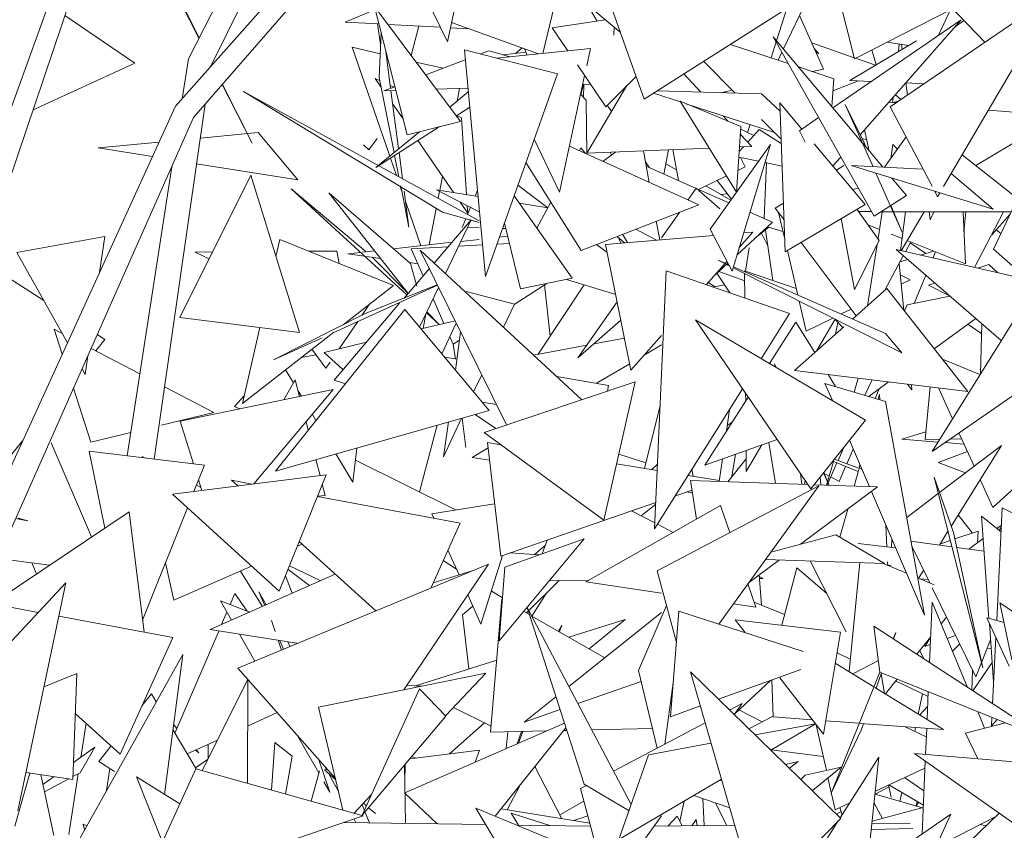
# Model space of a CAD drawing. Header units: metres. Extents: x -14.5 to 19.7, y -19.1 to 4.
# Tile 188 of 218: x 18.194 to 18.398, y 3.067 to 3.235. Entities that reach past the tile are written whole.
import ezdxf

# ---------------------------------------------------------------- set-up
doc = ezdxf.new("R2010")
doc.units = ezdxf.units.M
doc.layers.add('G-IMPT', color=7, linetype='Continuous', lineweight=5)
doc.layers.add('L-PLNT', color=7, linetype='Continuous', lineweight=5, true_color=0x005900)

# ---------------------------------------------------------------- blocks, each defined once
blk = doc.blocks.new('ÁRVORES ORNAMENTAIS - Pequeno e Médio Porte - Ipê-roxo-2976198-A')
at = {"layer": 'G-IMPT', "color": 253, "true_color": 0xaaaaaa}
for p, q in [((7.75439, 3.22695), (7.78973, 3.29621)), ((7.759, 3.22544), (7.79098, 3.28971)), ((7.71222, 3.20187), (7.73864, 3.27484)), ((7.75173, 3.21713), (7.80397, 3.27605)), ((7.75546, 3.21477), (7.80751, 3.27467)), ((7.71707, 3.20128), (7.74168, 3.27403)), ((7.80806, 3.23049), (7.81435, 3.26023)), ((7.79452, 3.25818), (7.80806, 3.23049)), ((7.91942, 3.2304), (7.90007, 3.25055)), ((7.74718, 3.25006), (7.75458, 3.23503)), ((7.74718, 3.25006), (7.75661, 3.2313)), ((7.82698, 3.24672), (7.84387, 3.2325)), ((7.89242, 3.22697), (7.88714, 3.24778)), ((7.87768, 3.229), (7.88518, 3.24467)), ((7.83137, 3.24269), (7.82784, 3.22808)), ((7.84028, 3.24257), (7.84883, 3.21861)), ((7.8998, 3.21703), (7.93437, 3.24059)), ((7.91088, 3.20049), (7.93437, 3.24059)), ((7.83907, 3.23478), (7.83695, 3.23833)), ((7.7433, 3.22608), (7.72879, 3.23591)), ((7.79308, 3.23716), (7.78683, 3.23456)), ((7.79292, 3.23776), (7.81079, 3.21397)), ((7.79292, 3.23776), (7.79968, 3.21119)), ((7.87892, 3.23772), (7.84883, 3.21861)), ((7.87838, 3.23738), (7.87625, 3.2307)), ((7.88101, 3.23595), (7.88597, 3.22481)), ((7.89242, 3.22697), (7.91229, 3.23711)), ((7.91251, 3.23759), (7.90984, 3.23184)), ((7.75458, 3.23503), (7.75654, 3.23117)), ((7.79384, 3.23418), (7.78683, 3.23456)), ((7.79356, 3.23419), (7.7942, 3.22994)), ((7.8066, 3.23348), (7.79569, 3.23407)), ((7.80891, 3.23448), (7.82693, 3.22798)), ((7.84084, 3.23505), (7.82979, 3.23336)), ((7.88793, 3.2168), (7.91452, 3.23505)), ((7.89358, 3.21117), (7.91452, 3.23505)), ((7.91508, 3.23492), (7.91317, 3.23351)), ((7.79388, 3.22311), (7.79431, 3.23232)), ((7.80214, 3.23372), (7.80053, 3.22763)), ((7.8126, 3.23315), (7.80867, 3.23336)), ((7.83302, 3.22861), (7.82979, 3.23336)), ((7.84254, 3.23188), (7.84262, 3.23355)), ((7.87868, 3.22597), (7.86669, 3.22995)), ((7.87617, 3.23044), (7.87512, 3.22715)), ((7.89407, 3.20949), (7.87557, 3.23152)), ((7.89645, 3.19436), (7.87557, 3.23152)), ((7.89237, 3.22716), (7.88353, 3.23029)), ((7.90524, 3.23067), (7.89147, 3.22246)), ((7.89916, 3.23041), (7.90362, 3.22971)), ((7.90167, 3.23001), (7.90149, 3.22844)), ((7.90226, 3.2289), (7.90214, 3.22994)), ((7.79411, 3.22801), (7.78828, 3.22936)), ((7.78828, 3.22936), (7.79609, 3.2068)), ((7.79529, 3.22844), (7.79629, 3.22084)), ((7.81157, 3.22883), (7.81593, 3.18187)), ((7.81157, 3.22883), (7.83087, 3.22382)), ((7.81665, 3.22862), (7.81492, 3.22796)), ((7.8197, 3.22778), (7.81665, 3.22862)), ((7.81825, 3.22709), (7.83768, 3.22909)), ((7.82434, 3.22833), (7.81956, 3.22776)), ((7.82097, 3.22737), (7.81956, 3.22776)), ((7.82355, 3.2292), (7.82217, 3.22808)), ((7.82459, 3.22774), (7.82405, 3.22902)), ((7.83691, 3.22551), (7.83768, 3.22909)), ((7.87657, 3.22667), (7.87736, 3.22833)), ((7.88502, 3.22797), (7.8841, 3.22901)), ((7.88502, 3.22797), (7.88429, 3.22857)), ((7.89603, 3.22881), (7.89693, 3.22572)), ((7.7433, 3.22608), (7.72219, 3.21641)), ((7.75312, 3.21869), (7.75439, 3.22695)), ((7.80715, 3.22499), (7.80154, 3.22629)), ((7.81176, 3.22675), (7.80355, 3.22361)), ((7.86114, 3.22643), (7.86771, 3.21983)), ((7.89675, 3.22561), (7.89263, 3.22707)), ((7.81593, 3.18187), (7.83087, 3.22382)), ((7.84088, 3.21703), (7.83501, 3.22567)), ((7.85705, 3.22383), (7.86059, 3.22005)), ((7.88815, 3.22283), (7.88082, 3.22526)), ((7.88373, 3.2243), (7.88597, 3.22481)), ((7.76145, 3.22166), (7.76759, 3.20945)), ((7.79401, 3.22246), (7.79305, 3.2229)), ((7.79428, 3.22112), (7.79305, 3.2229)), ((7.79388, 3.22311), (7.79699, 3.20753)), ((7.83128, 3.19933), (7.83648, 3.22351)), ((7.83627, 3.22165), (7.83572, 3.21954)), ((7.83771, 3.2217), (7.83608, 3.22165)), ((7.83623, 3.21901), (7.83632, 3.22166)), ((7.84088, 3.21703), (7.84715, 3.22331)), ((7.88815, 3.22283), (7.88768, 3.2171)), ((7.88794, 3.22033), (7.89324, 3.22239)), ((7.89591, 3.22227), (7.89147, 3.22246)), ((7.9068, 3.22179), (7.90304, 3.22196)), ((7.90336, 3.21945), (7.90307, 3.22196)), ((7.7614, 3.22161), (7.76759, 3.20945)), ((7.81463, 3.19339), (7.76579, 3.22015)), ((7.79841, 3.20039), (7.76579, 3.22015)), ((7.79714, 3.22117), (7.79489, 3.22031)), ((7.79734, 3.22039), (7.79489, 3.22031)), ((7.79698, 3.22111), (7.79621, 3.22145)), ((7.79636, 3.22036), (7.79794, 3.20831)), ((7.81231, 3.22088), (7.80576, 3.22066)), ((7.81238, 3.22009), (7.80855, 3.21696)), ((7.81058, 3.22082), (7.81007, 3.2182)), ((7.83564, 3.21962), (7.83682, 3.21838)), ((7.84525, 3.22141), (7.83695, 3.20742)), ((7.85075, 3.21983), (7.85634, 3.21801)), ((7.87314, 3.21967), (7.85153, 3.22032)), ((7.86473, 3.21992), (7.86708, 3.22046)), ((7.87314, 3.21967), (7.877, 3.21612)), ((7.79885, 3.21448), (7.79673, 3.21756)), ((7.83693, 3.20719), (7.83682, 3.21838)), ((7.86795, 3.19931), (7.85626, 3.21814)), ((7.86882, 3.21292), (7.85626, 3.21814)), ((7.85743, 3.21765), (7.87584, 3.21166)), ((7.87694, 3.21786), (7.88152, 3.21239)), ((7.87694, 3.21786), (7.87804, 3.18694)), ((7.89953, 3.21796), (7.901, 3.21784)), ((7.90039, 3.21893), (7.90027, 3.2179)), ((7.90055, 3.21787), (7.90159, 3.21825)), ((7.90089, 3.21951), (7.90199, 3.21852)), ((7.7068, 3.11884), (7.75173, 3.21713)), ((7.7473, 3.14398), (7.75786, 3.21754)), ((7.81268, 3.21692), (7.80991, 3.21515)), ((7.84117, 3.21732), (7.84205, 3.21602)), ((7.89049, 3.21751), (7.89625, 3.2046)), ((7.89049, 3.21751), (7.89439, 3.20952)), ((7.90847, 3.20058), (7.8998, 3.21703)), ((7.92015, 3.21631), (7.93481, 3.21513)), ((7.71095, 3.11453), (7.75546, 3.21477)), ((7.81079, 3.21397), (7.79968, 3.21119)), ((7.811, 3.2147), (7.80995, 3.21518)), ((7.811, 3.2147), (7.81202, 3.19879)), ((7.86519, 3.21513), (7.86624, 3.21399)), ((7.87313, 3.21438), (7.87721, 3.21028)), ((7.88103, 3.21206), (7.88498, 3.21477)), ((7.91755, 3.20485), (7.93481, 3.21513)), ((7.76885, 3.21169), (7.75686, 3.21053)), ((7.76885, 3.21169), (7.77704, 3.20184)), ((7.80632, 3.21285), (7.79321, 3.20444)), ((7.80227, 3.21183), (7.79321, 3.20444)), ((7.86796, 3.19931), (7.86882, 3.21292)), ((7.87152, 3.21106), (7.86879, 3.21238)), ((7.87025, 3.21167), (7.87078, 3.21331)), ((7.87027, 3.20969), (7.87265, 3.2123)), ((7.87724, 3.20942), (7.87265, 3.2123)), ((7.88103, 3.21206), (7.88218, 3.20971)), ((7.89546, 3.20783), (7.8945, 3.21222)), ((7.74834, 3.20971), (7.73566, 3.20849)), ((7.79349, 3.21041), (7.79174, 3.20811)), ((7.80936, 3.19921), (7.80192, 3.21002)), ((7.82605, 3.21028), (7.83128, 3.19933)), ((7.86872, 3.21134), (7.87111, 3.20879)), ((7.89495, 3.21016), (7.89395, 3.21042)), ((7.89474, 3.20869), (7.89439, 3.20952)), ((7.89864, 3.20448), (7.90309, 3.21079)), ((7.74695, 3.20668), (7.73566, 3.20849)), ((7.79067, 3.20911), (7.79174, 3.20811)), ((7.79804, 3.20754), (7.79876, 3.20209)), ((7.83332, 3.20883), (7.86013, 3.19668)), ((7.83538, 3.20789), (7.83572, 3.20851)), ((7.83665, 3.20732), (7.83572, 3.20851)), ((7.86228, 3.20843), (7.83695, 3.20742)), ((7.84297, 3.20766), (7.84024, 3.20569)), ((7.84204, 3.20699), (7.84178, 3.20761)), ((7.84987, 3.20132), (7.84868, 3.20789)), ((7.85291, 3.20306), (7.85383, 3.20809)), ((7.85597, 3.2017), (7.85475, 3.20813)), ((7.86249, 3.19165), (7.875, 3.20917)), ((7.875, 3.20917), (7.86704, 3.18296)), ((7.86849, 3.20773), (7.86939, 3.20872)), ((7.87111, 3.20879), (7.86855, 3.20869)), ((7.88407, 3.20936), (7.89461, 3.19678)), ((7.89827, 3.2045), (7.89418, 3.20937)), ((7.90037, 3.20922), (7.89991, 3.20627)), ((7.90037, 3.20922), (7.90129, 3.20824)), ((7.79624, 3.20638), (7.79748, 3.20279)), ((7.79711, 3.20694), (7.79799, 3.20251)), ((7.83577, 3.18726), (7.82433, 3.20546)), ((7.84909, 3.20561), (7.84993, 3.20438)), ((7.87253, 3.20571), (7.86842, 3.20658)), ((7.86978, 3.20458), (7.86875, 3.20651)), ((7.8737, 3.19386), (7.87414, 3.20537)), ((7.87741, 3.20468), (7.87386, 3.20543)), ((7.88794, 3.20474), (7.88957, 3.2066)), ((7.92617, 3.19798), (7.91475, 3.20708)), ((7.74171, 3.14466), (7.75095, 3.2046)), ((7.77704, 3.20184), (7.75609, 3.20521)), ((7.84926, 3.20467), (7.85959, 3.2001)), ((7.85554, 3.20396), (7.85331, 3.20521)), ((7.86978, 3.20458), (7.86824, 3.20383)), ((7.89022, 3.20487), (7.88865, 3.20389)), ((7.89174, 3.20483), (7.90663, 3.20407)), ((7.89174, 3.20483), (7.92112, 3.19581)), ((7.7526, 3.17337), (7.76731, 3.20284)), ((7.77737, 3.17021), (7.76731, 3.20284)), ((7.80703, 3.2026), (7.80646, 3.19968)), ((7.86586, 3.20267), (7.86011, 3.19987)), ((7.86691, 3.19784), (7.86395, 3.20174)), ((7.89685, 3.20325), (7.90231, 3.19101)), ((7.90319, 3.19864), (7.90016, 3.20224)), ((7.91244, 3.20315), (7.92112, 3.19581)), ((7.79119, 3.18697), (7.77569, 3.20001)), ((7.79964, 3.17802), (7.77569, 3.20001)), ((7.80037, 3.18455), (7.78347, 3.1992)), ((7.78347, 3.1992), (7.79992, 3.17834)), ((7.79829, 3.20047), (7.79855, 3.19969)), ((7.79837, 3.20062), (7.80008, 3.19204)), ((7.80704, 3.19516), (7.7986, 3.20028)), ((7.7991, 3.19954), (7.80008, 3.19204)), ((7.81463, 3.19525), (7.80578, 3.19979)), ((7.8144, 3.19841), (7.80578, 3.19979)), ((7.80642, 3.19946), (7.80614, 3.19804)), ((7.81377, 3.19851), (7.81427, 3.19974)), ((7.82266, 3.20076), (7.82887, 3.19606)), ((7.8579, 3.19768), (7.85962, 3.20015)), ((7.86452, 3.19584), (7.85962, 3.20015)), ((7.85977, 3.20002), (7.86638, 3.1971)), ((7.8668, 3.19769), (7.86159, 3.2006)), ((7.89322, 3.20012), (7.892, 3.19989)), ((7.90963, 3.19836), (7.90903, 3.19952)), ((7.90963, 3.19836), (7.91012, 3.19918)), ((7.92121, 3.18753), (7.92719, 3.20013)), ((7.7994, 3.19726), (7.80253, 3.18821)), ((7.81227, 3.19499), (7.8107, 3.19727)), ((7.82187, 3.19855), (7.83391, 3.18147)), ((7.82657, 3.19188), (7.82951, 3.19722)), ((7.86605, 3.19897), (7.8647, 3.19886)), ((7.90319, 3.19864), (7.89645, 3.19436)), ((7.80573, 3.19596), (7.80426, 3.1884)), ((7.81463, 3.19305), (7.80704, 3.19516)), ((7.81217, 3.19651), (7.81227, 3.19499)), ((7.81221, 3.19471), (7.81281, 3.19618)), ((7.82883, 3.1961), (7.82294, 3.19704)), ((7.83577, 3.18726), (7.86013, 3.19668)), ((7.85242, 3.18982), (7.85612, 3.19512)), ((7.87075, 3.19517), (7.87544, 3.1931)), ((7.87768, 3.19704), (7.876, 3.196)), ((7.8778, 3.1936), (7.876, 3.196)), ((7.87665, 3.19513), (7.87794, 3.18961)), ((7.89461, 3.19678), (7.87804, 3.18694)), ((7.8929, 3.19577), (7.89751, 3.18929)), ((7.89325, 3.19528), (7.89594, 3.19528)), ((7.89817, 3.19527), (7.89728, 3.18962)), ((7.89789, 3.19527), (7.92486, 3.19522)), ((7.90231, 3.19101), (7.90001, 3.19638)), ((7.90197, 3.18719), (7.90294, 3.19527)), ((7.90206, 3.18717), (7.90687, 3.19526)), ((7.90788, 3.19526), (7.90808, 3.19357)), ((7.90884, 3.19525), (7.90808, 3.19357)), ((7.9149, 3.19524), (7.91538, 3.18446)), ((7.91548, 3.19524), (7.91508, 3.19108)), ((7.9173, 3.18369), (7.92329, 3.19523)), ((7.80529, 3.18463), (7.81296, 3.1936)), ((7.80762, 3.18248), (7.81296, 3.1936)), ((7.81109, 3.19198), (7.81185, 3.19382)), ((7.85205, 3.18941), (7.85134, 3.19328)), ((7.86806, 3.18633), (7.87544, 3.1931)), ((7.88967, 3.19385), (7.8924, 3.17914)), ((7.92084, 3.1905), (7.92463, 3.19474)), ((7.81218, 3.19196), (7.81463, 3.19191)), ((7.81947, 3.19182), (7.82012, 3.1918)), ((7.81985, 3.19289), (7.82322, 3.17926)), ((7.84709, 3.19163), (7.85135, 3.18936)), ((7.86249, 3.19165), (7.86704, 3.18296)), ((7.86852, 3.18786), (7.87132, 3.19103)), ((7.87132, 3.19103), (7.86944, 3.19087)), ((7.87464, 3.19204), (7.87257, 3.19038)), ((7.87395, 3.19148), (7.87545, 3.181)), ((7.87437, 3.19212), (7.87757, 3.19119)), ((7.89521, 3.19253), (7.89759, 3.19158)), ((7.92275, 3.19078), (7.92173, 3.1915)), ((7.71886, 3.1868), (7.73704, 3.19014)), ((7.73704, 3.19014), (7.73599, 3.18269)), ((7.7733, 3.18953), (7.7725, 3.18601)), ((7.7733, 3.18953), (7.7969, 3.17997)), ((7.81463, 3.18954), (7.81081, 3.18912)), ((7.82052, 3.19018), (7.81882, 3.19)), ((7.86317, 3.19035), (7.8408, 3.18847)), ((7.84477, 3.1888), (7.8432, 3.19013)), ((7.84397, 3.18874), (7.84347, 3.1899)), ((7.84435, 3.19058), (7.8454, 3.18886)), ((7.87315, 3.19085), (7.87439, 3.18836)), ((7.89751, 3.18929), (7.8924, 3.17914)), ((7.90003, 3.1906), (7.90227, 3.1897)), ((7.90298, 3.18696), (7.90406, 3.18899)), ((7.90332, 3.18928), (7.91538, 3.18446)), ((7.78514, 3.18712), (7.77937, 3.18707)), ((7.7856, 3.18455), (7.78514, 3.18712)), ((7.79296, 3.18717), (7.79044, 3.18689)), ((7.80896, 3.18892), (7.79686, 3.18759)), ((7.80053, 3.18759), (7.80817, 3.188)), ((7.80053, 3.18759), (7.80301, 3.18196)), ((7.83593, 3.1563), (7.80243, 3.18727)), ((7.80243, 3.18727), (7.8203, 3.15107)), ((7.81033, 3.18812), (7.81533, 3.18839)), ((7.81831, 3.18855), (7.82089, 3.18869)), ((7.83891, 3.18847), (7.84115, 3.18678)), ((7.84609, 3.16246), (7.8408, 3.18847)), ((7.8706, 3.18779), (7.86985, 3.18291)), ((7.8785, 3.18722), (7.88066, 3.178)), ((7.89277, 3.1737), (7.88134, 3.1889)), ((7.89709, 3.18846), (7.89509, 3.17577)), ((7.92282, 3.16858), (7.90101, 3.18741)), ((7.90101, 3.18741), (7.92643, 3.1816)), ((7.90397, 3.18883), (7.90721, 3.18659)), ((7.90611, 3.18625), (7.9088, 3.18709)), ((7.90866, 3.18566), (7.90918, 3.18694)), ((7.92693, 3.18243), (7.92121, 3.18753)), ((7.71886, 3.1868), (7.72932, 3.16811)), ((7.75936, 3.18692), (7.75577, 3.18689)), ((7.75867, 3.18553), (7.75577, 3.18689)), ((7.79002, 3.18684), (7.78744, 3.18656)), ((7.79087, 3.18606), (7.78744, 3.18656)), ((7.79421, 3.18558), (7.7913, 3.186)), ((7.79249, 3.18583), (7.79981, 3.17848)), ((7.86168, 3.18012), (7.86598, 3.18498)), ((7.86646, 3.18406), (7.86416, 3.18522)), ((7.86636, 3.18426), (7.86416, 3.18522)), ((7.89872, 3.17898), (7.90252, 3.18611)), ((7.90188, 3.18491), (7.90337, 3.18538)), ((7.93358, 3.18585), (7.90849, 3.14558)), ((7.72443, 3.17685), (7.71253, 3.18445)), ((7.8019, 3.18447), (7.80018, 3.18472)), ((7.80037, 3.18455), (7.8017, 3.17985)), ((7.80157, 3.18028), (7.80431, 3.18348)), ((7.85337, 3.183), (7.85099, 3.12953)), ((7.85337, 3.183), (7.87895, 3.17414)), ((7.86339, 3.18205), (7.86618, 3.1846)), ((7.86432, 3.1829), (7.86966, 3.18093)), ((7.90223, 3.166), (7.86725, 3.18366)), ((7.89884, 3.17003), (7.8673, 3.18385)), ((7.88035, 3.17933), (7.86964, 3.18298)), ((7.90163, 3.18445), (7.90262, 3.17489)), ((7.92023, 3.18434), (7.91794, 3.18354)), ((7.92023, 3.18434), (7.92208, 3.18259)), ((7.83391, 3.18147), (7.82322, 3.17926)), ((7.8327, 3.18122), (7.84292, 3.17808)), ((7.8639, 3.18251), (7.86658, 3.17842)), ((7.86965, 3.18161), (7.86955, 3.18096)), ((7.86969, 3.17735), (7.86964, 3.18246)), ((7.90392, 3.18114), (7.90186, 3.18221)), ((7.90392, 3.18114), (7.90207, 3.18022)), ((7.90478, 3.17624), (7.90718, 3.18209)), ((7.78435, 3.17018), (7.80599, 3.18007)), ((7.7969, 3.17997), (7.78646, 3.17183)), ((7.79104, 3.17414), (7.80596, 3.18013)), ((7.79909, 3.17737), (7.80149, 3.18019)), ((7.80228, 3.17137), (7.80623, 3.17958)), ((7.82188, 3.17601), (7.82863, 3.18038)), ((7.8364, 3.18008), (7.82686, 3.16575)), ((7.82818, 3.18009), (7.82935, 3.16948)), ((7.86345, 3.17973), (7.86214, 3.18063)), ((7.86549, 3.18008), (7.86302, 3.17965)), ((7.89911, 3.17933), (7.89201, 3.17303)), ((7.91592, 3.15803), (7.89911, 3.17933)), ((7.90907, 3.18046), (7.90777, 3.18001)), ((7.91208, 3.17786), (7.90777, 3.18001)), ((7.80509, 3.17722), (7.80733, 3.17212)), ((7.81191, 3.17871), (7.82192, 3.1761)), ((7.88095, 3.17675), (7.88241, 3.1705)), ((7.90335, 3.17594), (7.91215, 3.17779)), ((7.79924, 3.17502), (7.77244, 3.14152)), ((7.78455, 3.16037), (7.79815, 3.17628)), ((7.79033, 3.17378), (7.79187, 3.17605)), ((7.79924, 3.17502), (7.81668, 3.15408)), ((7.82192, 3.1761), (7.8197, 3.17131)), ((7.8351, 3.16498), (7.84321, 3.17661)), ((7.89172, 3.1751), (7.88963, 3.17407)), ((7.90335, 3.17594), (7.90277, 3.17469)), ((7.7526, 3.17337), (7.77737, 3.17021)), ((7.77202, 3.16454), (7.79104, 3.17414)), ((7.80261, 3.17097), (7.80963, 3.17268)), ((7.80359, 3.1741), (7.80306, 3.17108)), ((7.80632, 3.17187), (7.80369, 3.1743)), ((7.80378, 3.17449), (7.80637, 3.17189)), ((7.84399, 3.17279), (7.8351, 3.16498)), ((7.88334, 3.13783), (7.85943, 3.17285)), ((7.89466, 3.15208), (7.85943, 3.17285)), ((7.87895, 3.17414), (7.87309, 3.1648)), ((7.88792, 3.17323), (7.88241, 3.1705)), ((7.88842, 3.17298), (7.88461, 3.16647)), ((7.89002, 3.17127), (7.88838, 3.17291)), ((7.91755, 3.17314), (7.90894, 3.16687)), ((7.72657, 3.17092), (7.72825, 3.16575)), ((7.72657, 3.17092), (7.72824, 3.17005)), ((7.76916, 3.17126), (7.76559, 3.15554)), ((7.78561, 3.16683), (7.78948, 3.17252)), ((7.80689, 3.16584), (7.80988, 3.17217)), ((7.88026, 3.17238), (7.87479, 3.1638)), ((7.89022, 3.17144), (7.88, 3.16237)), ((7.88026, 3.17238), (7.88416, 3.16606)), ((7.88897, 3.17232), (7.88847, 3.16989)), ((7.94501, 3.17085), (7.90849, 3.14558)), ((7.91589, 3.17193), (7.91876, 3.16996)), ((7.91852, 3.16168), (7.91882, 3.17204)), ((7.73709, 3.16877), (7.73518, 3.16642)), ((7.73709, 3.16877), (7.73549, 3.16979)), ((7.78452, 3.17031), (7.76559, 3.15554)), ((7.77202, 3.16454), (7.78213, 3.16916)), ((7.80855, 3.16935), (7.80922, 3.16781)), ((7.80922, 3.16781), (7.81055, 3.16867)), ((7.81078, 3.17036), (7.80971, 3.16245)), ((7.84475, 3.16904), (7.83839, 3.16787)), ((7.84609, 3.16246), (7.85242, 3.16963)), ((7.90223, 3.166), (7.89884, 3.17003)), ((7.73422, 3.16693), (7.74432, 3.16165)), ((7.78287, 3.16281), (7.77997, 3.16676)), ((7.78249, 3.16607), (7.79125, 3.16821)), ((7.80971, 3.16473), (7.80926, 3.16781)), ((7.83693, 3.1676), (7.82591, 3.16557)), ((7.85242, 3.1677), (7.84883, 3.16556)), ((7.73355, 3.16542), (7.733, 3.16154)), ((7.77776, 3.16503), (7.78082, 3.1656)), ((7.78641, 3.16255), (7.78249, 3.16607)), ((7.81001, 3.16468), (7.80749, 3.16511)), ((7.91064, 3.16472), (7.91841, 3.16151)), ((7.73234, 3.16271), (7.733, 3.16154)), ((7.77453, 3.16252), (7.77616, 3.15979)), ((7.78287, 3.16281), (7.78376, 3.16412)), ((7.84582, 3.16377), (7.83897, 3.1597)), ((7.8758, 3.16374), (7.87613, 3.16301)), ((7.8758, 3.16374), (7.87618, 3.16298)), ((7.77652, 3.16042), (7.77417, 3.15629)), ((7.77652, 3.16042), (7.77741, 3.15697)), ((7.81516, 3.16149), (7.81349, 3.15791)), ((7.8414, 3.15928), (7.83073, 3.16112)), ((7.91592, 3.15803), (7.88, 3.16237)), ((7.88694, 3.16153), (7.88848, 3.15904)), ((7.89233, 3.15789), (7.89319, 3.16078)), ((7.89607, 3.16043), (7.89456, 3.15722)), ((7.73055, 3.15867), (7.73419, 3.14748)), ((7.74945, 3.15897), (7.75964, 3.15365)), ((7.78439, 3.15841), (7.75265, 3.15184)), ((7.76796, 3.13885), (7.78439, 3.15841)), ((7.78691, 3.15961), (7.78455, 3.16037)), ((7.84699, 3.16001), (7.8157, 3.14953)), ((7.84699, 3.16001), (7.84046, 3.13137)), ((7.8414, 3.15928), (7.84124, 3.15808)), ((7.86919, 3.15856), (7.85099, 3.12953)), ((7.89883, 3.15594), (7.88629, 3.15969)), ((7.88629, 3.15969), (7.88783, 3.15611)), ((7.8994, 3.15993), (7.89536, 3.15698)), ((7.89755, 3.15858), (7.89669, 3.15658)), ((7.90431, 3.15836), (7.90342, 3.15954)), ((7.9042, 3.15944), (7.90431, 3.15836)), ((7.90806, 3.15898), (7.90705, 3.14803)), ((7.91271, 3.15235), (7.90979, 3.15877)), ((7.76396, 3.15492), (7.76595, 3.1571)), ((7.77708, 3.15824), (7.7778, 3.15704)), ((7.87036, 3.15684), (7.86138, 3.14275)), ((7.86986, 3.15606), (7.86985, 3.15759)), ((7.8973, 3.1564), (7.89758, 3.1574)), ((7.89763, 3.1563), (7.89758, 3.1574)), ((7.76396, 3.15492), (7.76502, 3.1544)), ((7.81819, 3.15534), (7.81527, 3.15577)), ((7.84887, 3.14209), (7.85213, 3.15505)), ((7.89883, 3.15594), (7.90691, 3.11168)), ((7.74881, 3.15102), (7.75964, 3.15365)), ((7.81668, 3.15408), (7.77244, 3.14152)), ((7.78006, 3.15325), (7.78081, 3.15198)), ((7.81097, 3.15246), (7.80727, 3.14447)), ((7.81114, 3.15251), (7.81188, 3.14639)), ((7.81808, 3.15033), (7.81383, 3.15327)), ((7.86649, 3.15426), (7.86585, 3.14977)), ((7.75545, 3.14299), (7.75265, 3.15184)), ((7.77877, 3.15172), (7.77922, 3.15)), ((7.80596, 3.15104), (7.80224, 3.13718)), ((7.80825, 3.15169), (7.80727, 3.14447)), ((7.86602, 3.15094), (7.86705, 3.15165)), ((7.88334, 3.13783), (7.89466, 3.15208)), ((7.73419, 3.14748), (7.74245, 3.14948)), ((7.84046, 3.13137), (7.8157, 3.14953)), ((7.9072, 3.14962), (7.90224, 3.14812)), ((7.91459, 3.14822), (7.91222, 3.14816)), ((7.91719, 3.14251), (7.91404, 3.14943)), ((7.72003, 3.14777), (7.71413, 3.14052)), ((7.72591, 3.14734), (7.73433, 3.12787)), ((7.78926, 3.14629), (7.78844, 3.13919)), ((7.81649, 3.14632), (7.81315, 3.14433)), ((7.81911, 3.12391), (7.81636, 3.14743)), ((7.8192, 3.14696), (7.81636, 3.14743)), ((7.87636, 3.14806), (7.86138, 3.14275)), ((7.87319, 3.14693), (7.86998, 3.14145)), ((7.87467, 3.14746), (7.87604, 3.13895)), ((7.889, 3.14369), (7.89022, 3.14642)), ((7.89135, 3.14791), (7.89549, 3.13827)), ((7.9097, 3.14753), (7.90224, 3.14812)), ((7.91006, 3.14811), (7.90705, 3.14803)), ((7.91003, 3.13707), (7.92285, 3.14682)), ((7.9151, 3.1471), (7.91114, 3.14742)), ((7.9125, 3.1302), (7.92285, 3.14682)), ((7.92108, 3.13396), (7.93463, 3.1464)), ((7.7338, 3.14562), (7.73704, 3.12969)), ((7.7338, 3.14562), (7.75769, 3.14272)), ((7.74543, 3.14421), (7.7448, 3.14454)), ((7.78493, 3.14506), (7.78844, 3.13919)), ((7.81679, 3.14375), (7.81315, 3.14433)), ((7.84357, 3.14502), (7.84916, 3.14325)), ((7.86701, 3.14039), (7.86774, 3.145)), ((7.86998, 3.14145), (7.86995, 3.14578)), ((7.89214, 3.14608), (7.89081, 3.14301)), ((7.91581, 3.14555), (7.90977, 3.14332)), ((7.75552, 3.13727), (7.75769, 3.14272)), ((7.78081, 3.14389), (7.78166, 3.14059)), ((7.78897, 3.14381), (7.8097, 3.13345)), ((7.85153, 3.14165), (7.84312, 3.14303)), ((7.85039, 3.14184), (7.85159, 3.14293)), ((7.86504, 3.14405), (7.86438, 3.13935)), ((7.86996, 3.14406), (7.86613, 3.13929)), ((7.88659, 3.13858), (7.88805, 3.14348)), ((7.88671, 3.13858), (7.88877, 3.14319)), ((7.89316, 3.14141), (7.88789, 3.14355)), ((7.89396, 3.14182), (7.88823, 3.14398)), ((7.89057, 3.14246), (7.88924, 3.13938)), ((7.89334, 3.14206), (7.89354, 3.1428)), ((7.91538, 3.14113), (7.90977, 3.14332)), ((7.78291, 3.14075), (7.7511, 3.1367)), ((7.78291, 3.14075), (7.77322, 3.1166)), ((7.86441, 3.13954), (7.85793, 3.1406)), ((7.85869, 3.14181), (7.85896, 3.14043)), ((7.88119, 3.14099), (7.88151, 3.13876)), ((7.88542, 3.13862), (7.8853, 3.1403)), ((7.88598, 3.14115), (7.88714, 3.13856)), ((7.88718, 3.13856), (7.88604, 3.14123)), ((7.88715, 3.14047), (7.88614, 3.141)), ((7.88924, 3.13938), (7.88748, 3.1403)), ((7.89232, 3.13838), (7.89328, 3.14184)), ((7.91294, 3.12881), (7.90891, 3.14027)), ((7.90891, 3.14027), (7.91898, 3.10075)), ((7.75698, 3.13812), (7.75605, 3.13861)), ((7.75718, 3.13748), (7.75648, 3.13969)), ((7.76462, 3.13843), (7.76332, 3.13961)), ((7.76332, 3.13961), (7.7676, 3.1388)), ((7.78212, 3.13881), (7.78273, 3.13646)), ((7.85149, 3.12085), (7.885, 3.13846)), ((7.85844, 3.13955), (7.85967, 3.13154)), ((7.85844, 3.13955), (7.88274, 3.13871)), ((7.86428, 3.10981), (7.885, 3.13846)), ((7.88119, 3.12634), (7.89716, 3.13822)), ((7.88219, 3.13952), (7.88203, 3.13874)), ((7.88401, 3.13867), (7.89716, 3.13822)), ((7.92108, 3.13396), (7.91845, 3.13975)), ((7.7511, 3.1367), (7.77322, 3.1166)), ((7.78111, 3.13627), (7.81068, 3.13073)), ((7.78113, 3.13634), (7.78273, 3.13646)), ((7.85529, 3.13639), (7.85874, 3.13758)), ((7.85883, 3.13698), (7.85758, 3.13718)), ((7.89591, 3.13729), (7.90691, 3.11168)), ((7.90322, 3.13188), (7.90977, 3.13687)), ((7.74488, 3.11062), (7.75417, 3.13391)), ((7.80481, 3.13267), (7.81784, 3.13476)), ((7.81911, 3.12391), (7.85123, 3.13499)), ((7.86466, 3.13438), (7.83674, 3.11853)), ((7.84818, 3.13223), (7.85121, 3.13463)), ((7.8666, 3.12879), (7.86466, 3.13438)), ((7.92303, 3.13392), (7.92187, 3.11053)), ((7.92303, 3.13392), (7.93528, 3.12765)), ((7.74209, 3.13307), (7.71368, 3.11402)), ((7.74209, 3.13307), (7.74519, 3.10815)), ((7.80522, 3.13175), (7.80481, 3.13267)), ((7.84619, 3.13325), (7.85104, 3.13077)), ((7.8894, 3.12781), (7.89102, 3.13365)), ((7.91389, 3.13243), (7.91683, 3.12867)), ((7.9187, 3.13219), (7.92278, 3.12893)), ((7.9187, 3.13219), (7.92027, 3.11095)), ((7.71858, 3.13171), (7.72114, 3.13123)), ((7.72114, 3.13123), (7.71908, 3.13179)), ((7.8046, 3.11726), (7.81068, 3.13073)), ((7.85159, 3.13049), (7.85486, 3.12881)), ((7.89912, 3.12582), (7.8989, 3.13032)), ((7.92191, 3.12962), (7.92285, 3.13031)), ((7.92283, 3.12989), (7.92241, 3.12923)), ((7.87506, 3.12473), (7.88857, 3.12829)), ((7.88857, 3.12829), (7.89861, 3.12238)), ((7.91, 3.12619), (7.91177, 3.12903)), ((7.91294, 3.12881), (7.91898, 3.10075)), ((7.918, 3.12907), (7.91323, 3.12744)), ((7.918, 3.12907), (7.9179, 3.12667)), ((7.77697, 3.12595), (7.77793, 3.12637)), ((7.7932, 3.11253), (7.77735, 3.12689)), ((7.83642, 3.12748), (7.81878, 3.10636)), ((7.83642, 3.12748), (7.81993, 3.12162)), ((7.82608, 3.12423), (7.82831, 3.1261)), ((7.8277, 3.12438), (7.8287, 3.12722)), ((7.89314, 3.12654), (7.90093, 3.12561)), ((7.90014, 3.12744), (7.9001, 3.12571)), ((7.91259, 3.12584), (7.90411, 3.127)), ((7.908, 3.11833), (7.90433, 3.1258)), ((7.91226, 3.12711), (7.91012, 3.12637)), ((7.91611, 3.12535), (7.91905, 3.12751)), ((7.81046, 3.12), (7.80816, 3.12515)), ((7.81501, 3.1098), (7.81945, 3.12403)), ((7.82709, 3.12416), (7.82102, 3.12457)), ((7.91924, 3.12492), (7.91361, 3.1257)), ((7.72557, 3.122), (7.7149, 3.12342)), ((7.72287, 3.12019), (7.72195, 3.12248)), ((7.75134, 3.11475), (7.74963, 3.12252)), ((7.75134, 3.11475), (7.76748, 3.12181)), ((7.81656, 3.12223), (7.76463, 3.10066)), ((7.77534, 3.12189), (7.78169, 3.11881)), ((7.79905, 3.09619), (7.81656, 3.12223)), ((7.80717, 3.12295), (7.80992, 3.12122)), ((7.87047, 3.11837), (7.87684, 3.12311)), ((7.87396, 3.1232), (7.89861, 3.12238)), ((7.88325, 3.12289), (7.89067, 3.10821)), ((7.89352, 3.12255), (7.89128, 3.09996)), ((7.89824, 3.1224), (7.90319, 3.12033)), ((7.89931, 3.12195), (7.89927, 3.12274)), ((7.89931, 3.12197), (7.90001, 3.12204)), ((7.78476, 3.12017), (7.75888, 3.10866)), ((7.76516, 3.12079), (7.76971, 3.11347)), ((7.77452, 3.11984), (7.77587, 3.11621)), ((7.77503, 3.12112), (7.77948, 3.11782)), ((7.81318, 3.12082), (7.80511, 3.11838)), ((7.81993, 3.12162), (7.81878, 3.10636)), ((7.85149, 3.12085), (7.85549, 3.10602)), ((7.87313, 3.11374), (7.87264, 3.11998)), ((7.87266, 3.11967), (7.87351, 3.11924)), ((7.88048, 3.12145), (7.87733, 3.10959)), ((7.88048, 3.12145), (7.88667, 3.11614)), ((7.9057, 3.11929), (7.90672, 3.12092)), ((7.71214, 3.10034), (7.72896, 3.11839)), ((7.71906, 3.07108), (7.72896, 3.11839)), ((7.83119, 3.11881), (7.82442, 3.11212)), ((7.82916, 3.11879), (7.83735, 3.11887)), ((7.85242, 3.11621), (7.83674, 3.11853)), ((7.87196, 3.11333), (7.87029, 3.11813)), ((7.8727, 3.11923), (7.87351, 3.11924)), ((7.9055, 3.11937), (7.90888, 3.11796)), ((7.90588, 3.11921), (7.90765, 3.11904)), ((7.76403, 3.11613), (7.76306, 3.11386)), ((7.76403, 3.11613), (7.76658, 3.1125)), ((7.7702, 3.11369), (7.769, 3.11648)), ((7.769, 3.11648), (7.77051, 3.11383)), ((7.81501, 3.1098), (7.8123, 3.11589)), ((7.81715, 3.11667), (7.81945, 3.11523)), ((7.82553, 3.11148), (7.82853, 3.11618)), ((7.91753, 3.09891), (7.90851, 3.11729)), ((7.70836, 3.11502), (7.72323, 3.11224)), ((7.76708, 3.1123), (7.76102, 3.11465)), ((7.76332, 3.11063), (7.76102, 3.11465)), ((7.81117, 3.11173), (7.81334, 3.11355)), ((7.817, 3.0874), (7.81934, 3.11503)), ((7.84768, 3.10021), (7.85342, 3.11369)), ((7.87196, 3.11333), (7.86732, 3.11401)), ((7.87791, 3.11176), (7.87159, 3.11438)), ((7.90794, 3.10184), (7.90847, 3.11437)), ((7.91585, 3.09668), (7.90847, 3.11437)), ((7.92801, 3.11052), (7.92255, 3.11418)), ((7.92255, 3.11418), (7.92502, 3.10242)), ((7.7275, 3.11145), (7.75115, 3.10704)), ((7.76237, 3.11228), (7.76127, 3.10972)), ((7.8125, 3.1005), (7.81117, 3.11173)), ((7.82501, 3.11178), (7.82386, 3.11244)), ((7.83639, 3.07663), (7.82455, 3.11323)), ((7.82455, 3.11323), (7.84612, 3.0724)), ((7.84064, 3.10282), (7.82544, 3.11154)), ((7.83319, 3.09686), (7.85242, 3.11223)), ((7.856, 3.1125), (7.85427, 3.0906)), ((7.856, 3.1125), (7.88175, 3.10415)), ((7.7716, 3.11055), (7.77237, 3.10828)), ((7.83178, 3.10959), (7.83104, 3.10832)), ((7.83178, 3.10959), (7.83127, 3.10819)), ((7.83322, 3.10707), (7.84489, 3.11078)), ((7.84489, 3.11078), (7.83739, 3.10468)), ((7.86973, 3.10805), (7.86767, 3.11072)), ((7.88951, 3.10815), (7.86767, 3.11072)), ((7.91146, 3.11127), (7.91035, 3.10987)), ((7.92445, 3.10107), (7.91981, 3.11107)), ((7.9234, 3.11012), (7.91981, 3.11107)), ((7.92035, 3.10992), (7.92124, 3.09786)), ((7.76069, 3.10837), (7.75158, 3.08719)), ((7.75888, 3.10866), (7.77684, 3.10587)), ((7.76817, 3.10213), (7.76499, 3.10771)), ((7.88596, 3.08697), (7.88951, 3.10815)), ((7.89767, 3.09984), (7.89644, 3.10935)), ((7.89644, 3.10935), (7.93248, 3.08582)), ((7.90096, 3.10806), (7.90043, 3.10674)), ((7.90096, 3.10806), (7.90048, 3.10671)), ((7.91335, 3.10743), (7.91163, 3.10681)), ((7.74024, 3.08287), (7.75115, 3.10704)), ((7.77299, 3.10647), (7.77368, 3.10442)), ((7.7741, 3.1046), (7.77332, 3.10642)), ((7.7749, 3.10617), (7.77548, 3.10517)), ((7.90816, 3.10712), (7.90533, 3.10355)), ((7.90816, 3.10701), (7.90697, 3.10514)), ((7.9081, 3.10555), (7.90697, 3.10514)), ((7.91272, 3.10418), (7.9142, 3.10569)), ((7.9206, 3.10651), (7.91753, 3.09891)), ((7.92169, 3.10701), (7.92101, 3.09331)), ((7.72946, 3.06111), (7.75323, 3.10351)), ((7.75323, 3.10351), (7.74946, 3.07449)), ((7.88879, 3.10382), (7.89153, 3.10251)), ((7.9068, 3.10258), (7.90593, 3.10431)), ((7.92072, 3.10481), (7.91989, 3.10475)), ((7.80142, 3.09699), (7.81826, 3.10233)), ((7.88843, 3.10171), (7.89644, 3.0968)), ((7.89736, 3.10227), (7.89207, 3.09948)), ((7.91694, 3.09596), (7.92094, 3.10187)), ((7.73124, 3.09958), (7.72443, 3.09677)), ((7.73043, 3.07762), (7.73124, 3.09958)), ((7.78484, 3.07781), (7.76463, 3.10066)), ((7.81599, 3.09964), (7.78135, 3.0926)), ((7.80766, 3.09077), (7.81599, 3.09964)), ((7.84768, 3.10021), (7.85149, 3.08407)), ((7.8706, 3.05769), (7.85841, 3.0999)), ((7.85841, 3.0999), (7.88959, 3.06955)), ((7.86424, 3.09422), (7.88126, 3.10041)), ((7.89766, 3.09984), (7.88767, 3.07491)), ((7.898, 3.09971), (7.89687, 3.09653)), ((7.89767, 3.09984), (7.93248, 3.08582)), ((7.89791, 3.09947), (7.89864, 3.09545)), ((7.91689, 3.10021), (7.91673, 3.0961)), ((7.75724, 3.07948), (7.76668, 3.0983)), ((7.76661, 3.07682), (7.76668, 3.0983)), ((7.83505, 3.09334), (7.84822, 3.09791)), ((7.8531, 3.08492), (7.85483, 3.09764)), ((7.87508, 3.09816), (7.86758, 3.09119)), ((7.87552, 3.09056), (7.87527, 3.09823)), ((7.88596, 3.08697), (7.87695, 3.09867)), ((7.90124, 3.09841), (7.89881, 3.09535)), ((7.90093, 3.09802), (7.90764, 3.09482)), ((7.74474, 3.09284), (7.74671, 3.09538)), ((7.74772, 3.09368), (7.74671, 3.09538)), ((7.79041, 3.0702), (7.80226, 3.09637)), ((7.79963, 3.09707), (7.80267, 3.09693)), ((7.80771, 3.09072), (7.80226, 3.09637)), ((7.89665, 3.09667), (7.91088, 3.08794)), ((7.90651, 3.09536), (7.90563, 3.09116)), ((7.90744, 3.09005), (7.90768, 3.09581)), ((7.82398, 3.0895), (7.83053, 3.09474)), ((7.86653, 3.092), (7.86915, 3.09338)), ((7.86749, 3.09106), (7.86915, 3.09338)), ((7.74024, 3.08287), (7.73093, 3.09129)), ((7.76665, 3.08865), (7.77276, 3.09146)), ((7.78639, 3.07122), (7.78135, 3.0926)), ((7.80931, 3.09253), (7.81711, 3.08865)), ((7.82398, 3.0895), (7.83139, 3.09208)), ((7.85427, 3.0906), (7.86045, 3.09284)), ((7.86847, 3.09202), (7.87326, 3.08955)), ((7.90755, 3.09273), (7.90592, 3.09098)), ((7.91937, 3.08823), (7.91793, 3.09168)), ((7.73208, 3.08219), (7.73317, 3.08927)), ((7.79041, 3.0702), (7.80771, 3.09072)), ((7.83229, 3.08929), (7.79925, 3.07485)), ((7.81573, 3.08934), (7.80845, 3.0829)), ((7.84246, 3.07932), (7.86146, 3.08933)), ((7.87552, 3.09074), (7.87052, 3.08811)), ((7.88432, 3.08914), (7.87183, 3.08683)), ((7.87506, 3.08369), (7.88432, 3.08914)), ((7.87552, 3.09056), (7.88366, 3.08996)), ((7.88643, 3.08976), (7.89341, 3.08924)), ((7.8936, 3.08922), (7.91088, 3.08794)), ((7.89426, 3.08917), (7.89378, 3.08782)), ((7.91539, 3.08719), (7.92368, 3.08936)), ((7.92087, 3.0905), (7.92078, 3.08874)), ((7.922, 3.09004), (7.92078, 3.08874)), ((7.75596, 3.07984), (7.7512, 3.08784)), ((7.75134, 3.08895), (7.75201, 3.08819)), ((7.817, 3.0874), (7.82858, 3.08767)), ((7.81798, 3.07001), (7.8326, 3.08834)), ((7.82022, 3.08402), (7.82057, 3.08749)), ((7.82249, 3.08501), (7.8234, 3.08755)), ((7.82368, 3.08756), (7.82279, 3.08514)), ((7.83213, 3.08775), (7.83278, 3.08777)), ((7.83793, 3.08789), (7.85052, 3.08818)), ((7.88657, 3.07949), (7.88446, 3.08891)), ((7.89378, 3.08782), (7.88767, 3.07491)), ((7.9029, 3.08853), (7.90728, 3.08642)), ((7.90505, 3.08837), (7.90488, 3.08758)), ((7.90713, 3.0828), (7.90736, 3.0882)), ((7.91539, 3.08719), (7.91798, 3.08188)), ((7.75414, 3.0829), (7.76041, 3.08578)), ((7.7723, 3.08525), (7.77158, 3.07542)), ((7.7723, 3.08525), (7.77585, 3.08245)), ((7.78142, 3.07895), (7.77702, 3.08665)), ((7.86267, 3.08514), (7.84972, 3.08274)), ((7.73502, 3.08431), (7.73056, 3.0811)), ((7.73194, 3.07899), (7.73502, 3.08431)), ((7.73584, 3.08134), (7.73835, 3.08458)), ((7.75583, 3.08368), (7.75652, 3.08313)), ((7.75597, 3.08375), (7.75652, 3.08313)), ((7.75847, 3.08193), (7.75849, 3.0849)), ((7.8147, 3.0837), (7.80023, 3.08185)), ((7.8147, 3.0837), (7.81377, 3.0812)), ((7.88592, 3.08236), (7.87511, 3.08372)), ((7.95074, 3.07913), (7.90486, 3.08299)), ((7.94312, 3.056), (7.90486, 3.08299)), ((7.73584, 3.08134), (7.73905, 3.07924)), ((7.75837, 3.08173), (7.75584, 3.08003)), ((7.77453, 3.07458), (7.77585, 3.08245)), ((7.78141, 3.08168), (7.78369, 3.07498)), ((7.80064, 3.08234), (7.80161, 3.08202)), ((7.8436, 3.06518), (7.84972, 3.08274)), ((7.8807, 3.08135), (7.87812, 3.08072)), ((7.8807, 3.08135), (7.87892, 3.07994)), ((7.89747, 3.08224), (7.88947, 3.06967)), ((7.89496, 3.05854), (7.89747, 3.08224)), ((7.90642, 3.06634), (7.90707, 3.08143)), ((7.71842, 3.06794), (7.7215, 3.07894)), ((7.73043, 3.07762), (7.72073, 3.07906)), ((7.73194, 3.07899), (7.73045, 3.07819)), ((7.73744, 3.07535), (7.73809, 3.07987)), ((7.75595, 3.07984), (7.7443, 3.05435)), ((7.75595, 3.07984), (7.79056, 3.07004)), ((7.77981, 3.07308), (7.78154, 3.07938)), ((7.78319, 3.07966), (7.78255, 3.07958)), ((7.78255, 3.07958), (7.78489, 3.07758)), ((7.783, 3.07964), (7.78263, 3.0803)), ((7.79915, 3.08056), (7.79937, 3.06853)), ((7.79928, 3.08072), (7.79921, 3.0773)), ((7.83178, 3.06948), (7.82619, 3.08031)), ((7.88218, 3.07852), (7.88962, 3.08016)), ((7.88962, 3.08016), (7.88368, 3.0753)), ((7.89673, 3.0752), (7.907, 3.07997)), ((7.72377, 3.07861), (7.72652, 3.06601)), ((7.72653, 3.0782), (7.72422, 3.07654)), ((7.72962, 3.07774), (7.72455, 3.07501)), ((7.72961, 3.06617), (7.73155, 3.07878)), ((7.74899, 3.0646), (7.74361, 3.07814)), ((7.74361, 3.07814), (7.75261, 3.07253)), ((7.78369, 3.07498), (7.78244, 3.07715)), ((7.78544, 3.07526), (7.78347, 3.0788)), ((7.8436, 3.06518), (7.86483, 3.07767)), ((7.86489, 3.07747), (7.8642, 3.0773)), ((7.88218, 3.07852), (7.88131, 3.07761)), ((7.88839, 3.07133), (7.88691, 3.07794)), ((7.9068, 3.07524), (7.90279, 3.07801)), ((7.80596, 3.06842), (7.79925, 3.07475)), ((7.82042, 3.0713), (7.82312, 3.07646)), ((7.83564, 3.07572), (7.83685, 3.07636)), ((7.83564, 3.07572), (7.83953, 3.06106)), ((7.83639, 3.07663), (7.84568, 3.07113)), ((7.89666, 3.07458), (7.89947, 3.07604)), ((7.9, 3.07397), (7.89948, 3.07648)), ((7.90668, 3.07229), (7.89952, 3.07649)), ((7.90222, 3.07491), (7.90183, 3.07306)), ((7.78868, 3.07057), (7.79234, 3.07447)), ((7.83633, 3.07311), (7.83137, 3.07027)), ((7.85711, 3.07313), (7.85618, 3.06896)), ((7.85912, 3.0743), (7.86655, 3.07173)), ((7.86123, 3.06805), (7.86101, 3.07365)), ((7.86357, 3.07276), (7.86589, 3.06811)), ((7.88839, 3.07133), (7.89142, 3.07273)), ((7.89646, 3.07272), (7.89822, 3.06953)), ((7.90649, 3.07172), (7.89666, 3.07454)), ((7.90541, 3.07303), (7.90516, 3.0721)), ((7.90565, 3.07289), (7.90517, 3.0721)), ((7.79085, 3.07117), (7.79036, 3.07236)), ((7.79065, 3.07267), (7.79128, 3.07213)), ((7.79188, 3.06864), (7.79097, 3.07087)), ((7.79172, 3.07176), (7.79317, 3.07052)), ((7.83533, 3.03591), (7.81392, 3.07169)), ((7.81392, 3.07169), (7.84549, 3.05859)), ((7.83755, 3.06855), (7.81917, 3.0715)), ((7.88867, 3.07045), (7.88961, 3.07094)), ((7.88935, 3.07177), (7.88984, 3.07024)), ((7.90665, 3.07177), (7.89607, 3.06896)), ((7.79056, 3.07004), (7.7443, 3.05435)), ((7.78668, 3.06872), (7.81597, 3.06827)), ((7.7891, 3.06869), (7.7887, 3.06941)), ((7.8228, 3.06816), (7.82127, 3.0706)), ((7.82127, 3.0706), (7.82924, 3.06806)), ((7.83714, 3.07009), (7.83423, 3.06908)), ((7.84446, 3.05901), (7.85242, 3.0701)), ((7.85565, 3.07002), (7.85372, 3.06796)), ((7.85667, 3.06799), (7.85565, 3.07002)), ((7.85958, 3.06928), (7.8587, 3.06802)), ((7.85958, 3.06928), (7.85979, 3.06803)), ((7.87226, 3.05195), (7.88959, 3.06955)), ((7.88904, 3.069), (7.88273, 3.05908)), ((7.91237, 3.07044), (7.89522, 3.05861)), ((7.91237, 3.07044), (7.90383, 3.05192)), ((7.9217, 3.06996), (7.91122, 3.06456)), ((7.92239, 3.07062), (7.91244, 3.06102)), ((7.73258, 3.06837), (7.73331, 3.06798)), ((7.73258, 3.06837), (7.73284, 3.06714)), ((7.82241, 3.06817), (7.83771, 3.06793)), ((7.85086, 3.06792), (7.86759, 3.06813)), ((7.89588, 3.06722), (7.90446, 3.06745)), ((7.89602, 3.06848), (7.90397, 3.06858)), ((7.91964, 3.06797), (7.91848, 3.0683))]:
    blk.add_line(p, q, dxfattribs=at)

msp = doc.modelspace()

# ---------------------------------------------------------------- block references
at = {"layer": 'L-PLNT', "color": 253, "true_color": 0xaaaaaa}
msp.add_blockref('ÁRVORES ORNAMENTAIS - Pequeno e Médio Porte - Ipê-roxo-2976198-A', (10.47483, 0), dxfattribs=at)

doc.saveas('drawing.dxf')
